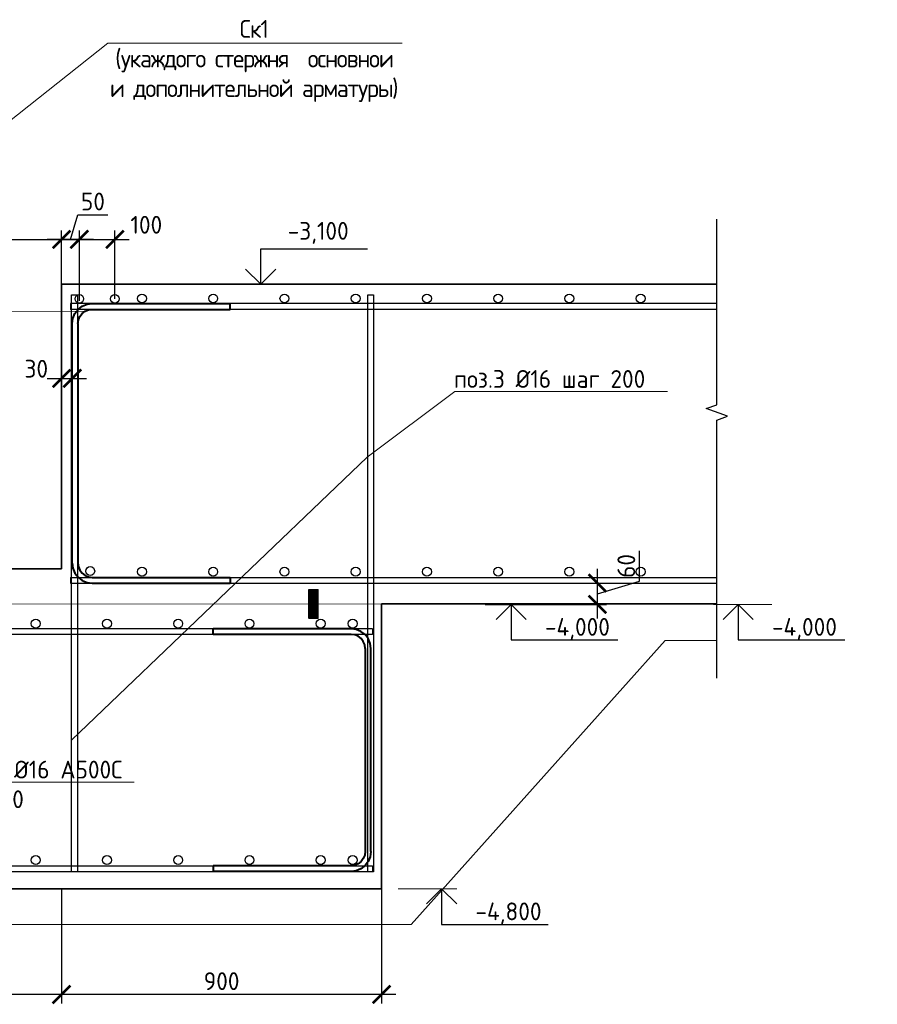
# Model space of a CAD drawing. Header units: millimetres. Extents: x -56135 to 1694203, y -446411 to -23139.
# Tile 151 of 256: x 847828 to 859884, y -229400 to -215557. Entities that reach past the tile are written whole.
import ezdxf
from ezdxf import colors
from ezdxf.entities.mleader import LeaderData, LeaderLine
from ezdxf.math import Vec2, Vec3

# ---------------------------------------------------------------- set-up
doc = ezdxf.new("R2010")
doc.units = ezdxf.units.MM
for name, color, linetype, lineweight in [('0 Фундамент', 5, 'Continuous', 30), ('A-ANNO-NOTE-2', 7, 'Continuous', 18), ('G-ANNO-DIMS', 7, 'Continuous', 9), ('G-ANNO-DIMS-1', 7, 'Continuous', 18), ('подоснова', 151, 'Continuous', 5), ('РАЗМЕРЫ', 1, 'Continuous', 9)]:
    doc.layers.add(name, color=color, linetype=linetype, lineweight=lineweight)
doc.layers.add('ФВ-2', color=7, linetype='Continuous')
doc.styles.add('GOST 2.304', font='CS_Gost2304.shx')
doc.styles.add('GOST-2.304_Type-B', font='GOST_Common.ttf')
doc.styles.add('ISOCPEUR', font='GOST_Common.ttf', dxfattribs={"height": 450})
doc.linetypes.add('274 Устройства рыбозащитные', pattern='A,0.5,[12,Russia-GOST_Topo.shx,S=0.2,R=180,X=0,Y=0],0.5,-1', length=2)
doc.dimstyles.new('СПДС', dxfattribs={"dimscale": 100, "dimtxt": 2.5, "dimasz": 2.5, "dimexe": 1.25, "dimexo": 0, "dimtad": 1, "dimdec": 0, "dimtxsty": 'GOST-2.304_Type-B', "dimblk": 'ARCHTICK', "dimcen": 2.5, "dimdle": 2, "dimadec": 0, "dimazin": 2, "dimtfac": 0.75, "dimtdec": 0, "dimtmove": 1, "dimatfit": 3, "dimfxl": 1, "dimtolj": 1, "dimarcsym": 1})

# ---------------------------------------------------------------- blocks, each defined once
blk = doc.blocks.new('Высотные отметки - Вверх-711287-Разрез 3-3')
at = {"layer": '0 Фундамент'}
for p, q in [((13237, 8150), (14737, 8150)), ((13237, 7650), (13237, 8150))]:
    blk.add_line(p, q, dxfattribs=at)
at = {"layer": 'A-ANNO-NOTE-2'}
for q in [(13025, 7862), (13449, 7862)]:
    blk.add_line((13237, 7650), q, dxfattribs=at)
blk = doc.blocks.new('*U983')
at = {"color": 0, "linetype": 'ByBlock', "lineweight": -2}
for p, q in [((-392.8, 40), (-392.8, 427.5)), ((-376.8, 427.5), (-392.8, 427.5)), ((-376.8, 40), (-376.8, 427.5)), ((376.8, 40), (376.8, 427.5)), ((376.8, 427.5), (392.8, 427.5)), ((392.8, 40), (392.8, 427.5)), ((-390.9, 25.5), (-392.8, 40)), ((-375.5, 29.6), (-376.8, 40)), ((-371.5, 20), (-375.5, 29.6)), ((371.5, 20), (375.5, 29.6)), ((375.5, 29.6), (376.8, 40)), ((390.9, 25.5), (392.8, 40)), ((-385.3, 12), (-390.9, 25.5)), ((-376.4, 0.4), (-385.3, 12)), ((-364.8, -8.5), (-376.4, 0.4)), ((-365.1, 11.7), (-371.5, 20)), ((-356.8, 5.4), (-365.1, 11.7)), ((-347.2, 1.4), (-356.8, 5.4)), ((-336.8, 0), (-347.2, 1.4)), ((-336.8, 0), (336.8, 0)), ((336.8, 0), (347.2, 1.4)), ((347.2, 1.4), (356.8, 5.4)), ((356.8, 5.4), (365.1, 11.7)), ((364.8, -8.5), (376.4, 0.4)), ((365.1, 11.7), (371.5, 20)), ((376.4, 0.4), (385.3, 12)), ((385.3, 12), (390.9, 25.5)), ((-351.3, -14.1), (-364.8, -8.5)), ((-336.8, -16), (-351.3, -14.1)), ((336.8, -16), (-336.8, -16)), ((336.8, -16), (351.3, -14.1)), ((351.3, -14.1), (364.8, -8.5))]:
    blk.add_line(p, q, dxfattribs=at)
at = {"style": 'GOST 2.304', "oblique": 15, "flags": 9}
for tag, p in [('ПОЗИЦИЯ', (799.4, -185)), ('ДИАМЕТР', (799.7, -189.3)), ('КЛАСС', (800, -193.8)), ('ДЛИНА', (800.4, -198.5)), ('МАССА', (800.7, -203.9))]:
    blk.add_attdef(tag, p, '', height=2.5, dxfattribs=at)
blk = doc.blocks.new('_ArchTick')
at = {"color": 0, "linetype": 'ByBlock', "const_width": 0.15}
blk.add_lwpolyline([(-0.5, -0.5), (0.5, 0.5)], dxfattribs=at)
blk = doc.blocks.new('*D1070')
at = {"layer": 'DEFPOINTS', "color": 0, "transparency": 16777216}
for p in [(848416, -220659), (848567, -220600), (848567, -220659)]:
    blk.add_point(p, dxfattribs=at)
at = {"layer": 'РАЗМЕРЫ', "color": 0, "lineweight": -2, "transparency": 16777216}
for p, q in [((848416, -220659), (848416, -220475)), ((848567, -220659), (848567, -220475)), ((848216, -220600), (848767, -220600))]:
    blk.add_line(p, q, dxfattribs=at)
at = {"layer": 'РАЗМЕРЫ', "color": 0, "lineweight": -2, "transparency": 16777216, "xscale": 250, "yscale": 250, "zscale": 250, "rotation": 180}
blk.add_blockref('_ArchTick', (848416, -220600), dxfattribs=at)
at = {"layer": 'РАЗМЕРЫ', "color": 0, "lineweight": -2, "transparency": 16777216, "xscale": 250, "yscale": 250, "zscale": 250}
blk.add_blockref('_ArchTick', (848567, -220600), dxfattribs=at)
at = {"layer": 'РАЗМЕРЫ', "color": 0, "transparency": 16777216, "insert": (848061, -220464), "char_height": 250, "attachment_point": 5, "style": 'GOST-2.304_Type-B'}
blk.add_mtext('\\A1;30', dxfattribs=at)
blk = doc.blocks.new('*D1072')
at = {"layer": 'DEFPOINTS', "color": 0, "transparency": 16777216}
for p in [(849166, -218645), (848666, -219481), (849166, -219481)]:
    blk.add_point(p, dxfattribs=at)
at = {"layer": 'РАЗМЕРЫ', "color": 0, "lineweight": -2, "transparency": 16777216}
for p, q in [((848666, -219481), (848666, -218520)), ((849166, -219481), (849166, -218520)), ((848466, -218645), (849366, -218645))]:
    blk.add_line(p, q, dxfattribs=at)
at = {"layer": 'РАЗМЕРЫ', "color": 0, "lineweight": -2, "transparency": 16777216, "xscale": 250, "yscale": 250, "zscale": 250, "rotation": 180}
blk.add_blockref('_ArchTick', (848666, -218645), dxfattribs=at)
at = {"layer": 'РАЗМЕРЫ', "color": 0, "lineweight": -2, "transparency": 16777216, "xscale": 250, "yscale": 250, "zscale": 250}
blk.add_blockref('_ArchTick', (849166, -218645), dxfattribs=at)
at = {"layer": 'РАЗМЕРЫ', "color": 0, "transparency": 16777216, "insert": (849608, -218440), "char_height": 250, "attachment_point": 5, "style": 'GOST-2.304_Type-B'}
blk.add_mtext('\\A1;100', dxfattribs=at)
blk = doc.blocks.new('*D1068')
at = {"layer": 'DEFPOINTS', "color": 0, "transparency": 16777216}
for p in [(854370, -223477), (855950, -223477), (854370, -223777)]:
    blk.add_point(p, dxfattribs=at)
at = {"layer": 'РАЗМЕРЫ', "color": 0, "lineweight": -2, "transparency": 16777216}
for p, q in [((856543, -223449), (856543, -223024)), ((855950, -223977), (855950, -223277)), ((854370, -223477), (856075, -223477)), ((855950, -223627), (856543, -223449)), ((854370, -223777), (856075, -223777))]:
    blk.add_line(p, q, dxfattribs=at)
at = {"layer": 'РАЗМЕРЫ', "color": 0, "lineweight": -2, "transparency": 16777216, "xscale": 250, "yscale": 250, "zscale": 250}
for p, rotation in [((855950, -223477), 90), ((855950, -223777), 270)]:
    blk.add_blockref('_ArchTick', p, dxfattribs=dict(at, rotation=rotation))
at = {"layer": 'РАЗМЕРЫ', "color": 0, "transparency": 16777216, "insert": (856356, -223237), "char_height": 250, "attachment_point": 5, "rotation": 90, "style": 'GOST-2.304_Type-B'}
blk.add_mtext('\\A1;60', dxfattribs=at)
blk = doc.blocks.new('*D1069')
at = {"layer": 'DEFPOINTS', "color": 0, "transparency": 16777216}
for p in [(848416, -218645), (848416, -219432), (844414, -219810)]:
    blk.add_point(p, dxfattribs=at)
at = {"layer": 'РАЗМЕРЫ', "color": 0, "lineweight": -2, "transparency": 16777216}
for p, q in [((844414, -219810), (844414, -218520)), ((848416, -219432), (848416, -218520)), ((844214, -218645), (848616, -218645))]:
    blk.add_line(p, q, dxfattribs=at)
at = {"layer": 'РАЗМЕРЫ', "color": 0, "lineweight": -2, "transparency": 16777216, "xscale": 250, "yscale": 250, "zscale": 250, "rotation": 180}
blk.add_blockref('_ArchTick', (844414, -218645), dxfattribs=at)
at = {"layer": 'РАЗМЕРЫ', "color": 0, "lineweight": -2, "transparency": 16777216, "xscale": 250, "yscale": 250, "zscale": 250}
blk.add_blockref('_ArchTick', (848416, -218645), dxfattribs=at)
at = {"layer": 'РАЗМЕРЫ', "color": 0, "transparency": 16777216, "insert": (846415, -218457), "char_height": 250, "attachment_point": 5, "style": 'GOST-2.304_Type-B'}
blk.add_mtext('\\A1;800', dxfattribs=at)
blk = doc.blocks.new('_None')
blk = doc.blocks.new('*U1077')
at = {"color": 0, "linetype": 'ByBlock', "lineweight": -2}
for p, q in [((-341.3, 40), (-341.3, 427.5)), ((-325.3, 427.5), (-341.3, 427.5)), ((-325.3, 40), (-325.3, 427.5)), ((325.3, 40), (325.3, 427.5)), ((325.3, 427.5), (341.3, 427.5)), ((341.3, 40), (341.3, 427.5)), ((-339.4, 25.5), (-341.3, 40)), ((-324, 29.6), (-325.3, 40)), ((-320, 20), (-324, 29.6)), ((320, 20), (324, 29.6)), ((324, 29.6), (325.3, 40)), ((339.4, 25.5), (341.3, 40)), ((-333.8, 12), (-339.4, 25.5)), ((-324.9, 0.4), (-333.8, 12)), ((-313.3, -8.5), (-324.9, 0.4)), ((-313.6, 11.7), (-320, 20)), ((-305.3, 5.4), (-313.6, 11.7)), ((-295.7, 1.4), (-305.3, 5.4)), ((-285.3, 0), (-295.7, 1.4)), ((-285.3, 0), (285.3, 0)), ((285.3, 0), (295.7, 1.4)), ((295.7, 1.4), (305.3, 5.4)), ((305.3, 5.4), (313.6, 11.7)), ((313.3, -8.5), (324.9, 0.4)), ((313.6, 11.7), (320, 20)), ((324.9, 0.4), (333.8, 12)), ((333.8, 12), (339.4, 25.5)), ((-299.8, -14.1), (-313.3, -8.5)), ((-285.3, -16), (-299.8, -14.1)), ((285.3, -16), (-285.3, -16)), ((285.3, -16), (299.8, -14.1)), ((299.8, -14.1), (313.3, -8.5))]:
    blk.add_line(p, q, dxfattribs=at)
at = {"style": 'GOST 2.304', "oblique": 15, "flags": 9}
for tag, p in [('ПОЗИЦИЯ', (747.9, -185)), ('ДИАМЕТР', (748.2, -189.3)), ('КЛАСС', (748.5, -193.8)), ('ДЛИНА', (748.9, -198.5)), ('МАССА', (749.2, -203.9))]:
    blk.add_attdef(tag, p, '', height=2.5, dxfattribs=at)
blk = doc.blocks.new('*D1448')
at = {"layer": 'DEFPOINTS', "color": 0, "transparency": 16777216}
for p in [(852916, -226465), (848416, -227777), (848416, -229262)]:
    blk.add_point(p, dxfattribs=at)
at = {"layer": 'РАЗМЕРЫ', "color": 0, "lineweight": -2, "transparency": 16777216}
for p, q in [((852916, -226465), (852916, -229387)), ((848416, -227777), (848416, -229387)), ((853116, -229262), (848216, -229262))]:
    blk.add_line(p, q, dxfattribs=at)
at = {"layer": 'РАЗМЕРЫ', "color": 0, "lineweight": -2, "transparency": 16777216, "xscale": 250, "yscale": 250, "zscale": 250, "rotation": 180}
blk.add_blockref('_ArchTick', (848416, -229262), dxfattribs=at)
at = {"layer": 'РАЗМЕРЫ', "color": 0, "lineweight": -2, "transparency": 16777216, "xscale": 250, "yscale": 250, "zscale": 250}
blk.add_blockref('_ArchTick', (852916, -229262), dxfattribs=at)
at = {"layer": 'РАЗМЕРЫ', "color": 0, "transparency": 16777216, "insert": (850666, -229075), "char_height": 250, "attachment_point": 5, "style": 'GOST-2.304_Type-B'}
blk.add_mtext('\\A1;900', dxfattribs=at)
blk = doc.blocks.new('*D1449')
at = {"layer": 'DEFPOINTS', "color": 0, "transparency": 16777216}
for p in [(844414, -227777), (848416, -227777), (844414, -229262)]:
    blk.add_point(p, dxfattribs=at)
at = {"layer": 'РАЗМЕРЫ', "color": 0, "lineweight": -2, "transparency": 16777216}
for p, q in [((844414, -227777), (844414, -229387)), ((848416, -227777), (848416, -229387)), ((848616, -229262), (844214, -229262))]:
    blk.add_line(p, q, dxfattribs=at)
at = {"layer": 'РАЗМЕРЫ', "color": 0, "lineweight": -2, "transparency": 16777216, "xscale": 250, "yscale": 250, "zscale": 250, "rotation": 180}
blk.add_blockref('_ArchTick', (844414, -229262), dxfattribs=at)
at = {"layer": 'РАЗМЕРЫ', "color": 0, "lineweight": -2, "transparency": 16777216, "xscale": 250, "yscale": 250, "zscale": 250}
blk.add_blockref('_ArchTick', (848416, -229262), dxfattribs=at)
at = {"layer": 'РАЗМЕРЫ', "color": 0, "transparency": 16777216, "insert": (846415, -229075), "char_height": 250, "attachment_point": 5, "style": 'GOST-2.304_Type-B'}
blk.add_mtext('\\A1;800', dxfattribs=at)
blk = doc.blocks.new('*D1452')
at = {"layer": 'DEFPOINTS', "color": 0, "transparency": 16777216}
for p in [(848416, -218645), (848416, -219481), (848666, -219508)]:
    blk.add_point(p, dxfattribs=at)
at = {"layer": 'РАЗМЕРЫ', "color": 0, "lineweight": -2, "transparency": 16777216}
for p, q in [((848541, -218645), (848644, -218301)), ((848644, -218301), (849069, -218301)), ((848416, -219481), (848416, -218520)), ((848666, -219508), (848666, -218520)), ((848866, -218645), (848216, -218645))]:
    blk.add_line(p, q, dxfattribs=at)
at = {"layer": 'РАЗМЕРЫ', "color": 0, "lineweight": -2, "transparency": 16777216, "xscale": 250, "yscale": 250, "zscale": 250, "rotation": 180}
blk.add_blockref('_ArchTick', (848416, -218645), dxfattribs=at)
at = {"layer": 'РАЗМЕРЫ', "color": 0, "lineweight": -2, "transparency": 16777216, "xscale": 250, "yscale": 250, "zscale": 250}
blk.add_blockref('_ArchTick', (848666, -218645), dxfattribs=at)
at = {"layer": 'РАЗМЕРЫ', "color": 0, "transparency": 16777216, "insert": (848857, -218113), "char_height": 250, "attachment_point": 5, "style": 'GOST-2.304_Type-B'}
blk.add_mtext('\\A1;50', dxfattribs=at)

msp = doc.modelspace()

# ---------------------------------------------------------------- hatches: boundary and pattern name
at = {"layer": 'ФВ-2', "true_color": 0x006272}
h = msp.add_hatch(dxfattribs=at)
h.set_pattern_fill('ANGLE', color=146)
h.set_pattern_definition([(0, (-95327.647, -196814.8814), (0, 6.985), [5.08, -1.905]), (90, (-95327.647, -196814.8814), (-6.985, 4e-16), [5.08, -1.905])])
h.paths.add_polyline_path([(852022.9, -223737.9), (851893.1, -223737.9), (851893.1, -223976.1), (852022.9, -223976.1)])
h.paths.add_polyline_path([(852022.9, -223567.9), (851893.1, -223567.9), (851893.1, -223737.9), (852022.9, -223737.9)])

# ---------------------------------------------------------------- linework, layer by layer
at = {"lineweight": 35}
for p, q in [((857628.3, -219277.2), (848416.2, -219277.2)), ((848416.2, -219277.2), (848416.2, -223277.2)), ((848416.2, -223277.2), (844414.1, -223277.2))]:
    msp.add_line(p, q, dxfattribs=at)
at = {"color": 0, "linetype": 'Continuous', "elevation": -7.2}
msp.add_lwpolyline([(857628.3, -224816), (857628.3, -221185.4), (857776.7, -221131.4), (857479.9, -221023.4), (857628.3, -220969.4), (857628.3, -218361.8)], dxfattribs=at)
at = {"lineweight": 35}
msp.add_lwpolyline([(857628.3, -223771.8), (852916.2, -223771.8), (852916.2, -227777.2), (839914.1, -227777.2), (839914.1, -223777.2), (835205.4, -223777.2)], dxfattribs=at)
at = {"layer": 'РАЗМЕРЫ', "color": 252, "linetype": 'Continuous', "lineweight": 30, "true_color": 0x939598}
for p, q in [((857628.3, -219549), (848541.2, -219549)), ((848541.2, -219549), (848541.2, -219629)), ((857628.3, -219629), (848541.2, -219629)), ((848541.2, -223397.2), (857628.3, -223397.2)), ((848541.2, -223397.2), (848541.2, -223477.2)), ((848541.2, -223477.2), (857628.3, -223477.2)), ((852788.9, -224119.1), (840039.1, -224119.1)), ((852788.9, -224119.1), (852788.9, -224199.1)), ((852788.9, -224199.1), (840039.1, -224199.1)), ((840039.1, -227452.2), (852788.9, -227452.2)), ((852788.9, -227452.2), (852788.9, -227532.2)), ((840039.1, -227532.2), (852788.9, -227532.2))]:
    msp.add_line(p, q, dxfattribs=at)
at = {"layer": 'РАЗМЕРЫ', "color": 1, "linetype": '274 Устройства рыбозащитные'}
msp.add_line((839914.1, -223777.2), (852916.2, -223771.8), dxfattribs=at)
at = {"layer": 'РАЗМЕРЫ'}
for p, q in [((854388.2, -223777.2), (855211.1, -223777.2)), ((857580, -223777.2), (858402.9, -223777.2)), ((853333.3, -228277.2), (856902.8, -224284.7, 11.4)), ((853150.1, -227777.2), (853973.1, -227777.2))]:
    msp.add_line(p, q, dxfattribs=at)
at = {"layer": 'РАЗМЕРЫ', "color": 1}
for p, q in [((857628.3, -224284.7, -7.2), (856902.8, -224284.7, 11.4)), ((852916.2, -228277.2), (839496.9, -228277.2)), ((839914.1, -228277.2), (853333.3, -228277.2)), ((841414.1, -228277.2), (851416.2, -228277.2))]:
    msp.add_line(p, q, dxfattribs=at)
at = {"layer": 'РАЗМЕРЫ', "color": 252, "linetype": 'Continuous', "lineweight": 30, "true_color": 0x939598}
for points in [[(848638, -227535.6), (848558, -227535.6), (848558, -219424.6), (848638, -219424.6)], [(852800.7, -227535.6), (852720.7, -227535.6), (852720.7, -219424.6), (852800.7, -219424.6)]]:
    msp.add_lwpolyline(points, close=True, dxfattribs=at)
at = {"layer": 'РАЗМЕРЫ', "color": 1}
msp.add_lwpolyline([(851893.1, -223567.9), (852022.9, -223567.9), (852022.9, -223976.1), (851893.1, -223976.1)], close=True, dxfattribs=at)
at = {"layer": 'РАЗМЕРЫ', "color": 2, "linetype": 'Continuous', "lineweight": 30}
for centre in [(848666.2, -219480.6), (849166.2, -219480.6)]:
    msp.add_circle(centre, 60, dxfattribs=at)
at = {"layer": 'РАЗМЕРЫ', "color": 252, "linetype": 'Continuous', "lineweight": 30, "true_color": 0x939598}
for centre in [(849546.5, -219476.7), (850548, -219476.7), (851549.5, -219476.7), (852550.9, -219476.7), (853552.4, -219476.7), (854553.9, -219476.7), (855555.3, -219476.7), (856556.8, -219476.7), (848819.1, -223309.3), (849546.5, -223317.8), (850548, -223317.8), (851549.5, -223317.8), (852550.9, -223317.8), (853552.4, -223317.8), (854553.9, -223317.8), (855555.3, -223317.8), (856556.8, -223317.8), (848053.3, -224047.8), (849054.7, -224047.8), (850056.2, -224047.8), (851057.6, -224047.8), (852059.1, -224047.8), (852508, -224047.8), (848053.3, -227372.8), (849054.7, -227372.8), (850056.2, -227372.8), (851057.6, -227372.8), (852059.1, -227372.8), (852508, -227372.8)]:
    msp.add_circle(centre, 62.5, dxfattribs=at)

# ---------------------------------------------------------------- block references
at = {"lineweight": 40, "ltscale": 30, "yscale": 5, "zscale": 5}
for name, p, xscale, rotation in [('*U983', (848647, -221513.1), 5, 270), ('*U1077', (852685.4, -225825.6), -5, 90)]:
    msp.add_blockref(name, p, dxfattribs=dict(at, xscale=xscale, rotation=rotation))
at = {"layer": 'G-ANNO-DIMS'}
msp.add_blockref('Высотные отметки - Вверх-711287-Разрез 3-3', (837979.2, -226927.2), dxfattribs=at)
at = {"layer": 'G-ANNO-DIMS', "xscale": -1, "rotation": 180}
for p in [(841499.6, -216127.2), (844691.4, -216127.2), (840522.1, -220127.2)]:
    msp.add_blockref('Высотные отметки - Вверх-711287-Разрез 3-3', p, dxfattribs=at)

# ---------------------------------------------------------------- texts
at = {"layer": 'G-ANNO-DIMS-1', "char_height": 250, "width": 1150.283, "line_spacing_factor": 1.149209, "style": 'ISOCPEUR'}
for s, insert, attachment_point in [('-3,100', (851595.2, -218400.6), 1), ('-4,000', (855211.7, -224277.2), 7), ('-4,000', (858403.5, -224277.2), 7), ('-4,800', (854234.2, -228277.2), 7)]:
    msp.add_mtext(s, dxfattribs=dict(at, insert=insert, attachment_point=attachment_point))

# ---------------------------------------------------------------- dimensions: what is measured, and where the dimension line sits
at = {"layer": 'РАЗМЕРЫ'}
for base, p1, p2, picture, middle in [((848416.2, -218644.6), (848666.2, -219507.6), (848416.2, -219480.6), '*D1452', (848706.8, -218113.4)), ((848416.2, -218644.6), (844414.1, -219810.4), (848416.2, -219432.1), '*D1069', (846415.1, -218457.1)), ((848416.2, -229262.2), (852916.2, -226465.2), (848416.2, -227777.2), '*D1448', (850666.2, -229074.7))]:
    dim = msp.add_linear_dim(base=base, p1=p1, p2=p2, dimstyle='СПДС', override={"dimlfac": 0.2, "dimrnd": 10}, dxfattribs=at)
    dim.commit()
    dim.dimension.update_dxf_attribs({"geometry": picture, "text_midpoint": middle})
for base, p1, p2, override, picture, middle in [((849166.2, -218644.6), (848666.2, -219480.6), (849166.2, -219480.6), {"dimlfac": 0.2, "dimrnd": 10}, '*D1072', (849608.2, -218627.4)), ((848567, -220600.1), (848416.2, -220659.1), (848567, -220659.1), {"dimlfac": 0.2}, '*D1070', (848060.6, -220651.4))]:
    dim = msp.add_linear_dim(base=base, p1=p1, p2=p2, angle=180, dimstyle='СПДС', override=override, dxfattribs=at)
    dim.commit()
    dim.dimension.update_dxf_attribs({"geometry": picture, "text_midpoint": middle, "dimtype": 160})
dim = msp.add_linear_dim(base=(855949.7, -223477.2), p1=(854369.8, -223777.2), p2=(854369.8, -223477.2), angle=90, dimstyle='СПДС', override={"dimlfac": 0.2}, dxfattribs=at)
dim.commit()
dim.dimension.update_dxf_attribs({"geometry": '*D1068', "text_midpoint": (856356, -223386.6)})
at = {"layer": 'РАЗМЕРЫ', "color": 1}
dim = msp.add_linear_dim(base=(844414.1, -229262.2), p1=(848416.2, -227777.2), p2=(844414.1, -227777.2), dimstyle='СПДС', override={"dimlfac": 0.2, "dimrnd": 10}, dxfattribs=at)
dim.commit()
dim.dimension.update_dxf_attribs({"geometry": '*D1449', "text_midpoint": (846415.1, -229074.7)})

# ---------------------------------------------------------------- leaders
at = {"layer": 'подоснова', "color": 4, "ltscale": 0.3}
ml = msp.add_multileader_mtext('Standard', dxfattribs=at)
ml.set_content('{\\T0.9;Ск1 \\P(укаждого стержня  основнои и дополнительной арматуры)}', color=4, style='GOST-2.304_Type-B')
ml.set_leader_properties(color=256, linetype='ByLayer', lineweight=15)
ml.set_arrow_properties(name='NONE')
ml.build(insert=Vec2(0, 0))
ml.multileader.update_dxf_attribs({"text_left_attachment_type": 6, "text_right_attachment_type": 6, "dogleg_length": 0.1, "arrow_head_size": 18})
ctx = ml.context
ctx.base_point, ctx.char_height, ctx.arrow_head_size, ctx.landing_gap_size, ctx.plane_origin = Vec3(849068.4, -215885.9), 250, 18, 20, Vec3(851037.3, -218898.7)
ctx.left_attachment, ctx.right_attachment, ctx.text_align_type = 6, 6, 1
notes = []
notes.append((ctx, [(1, (1, 1, 0), (849068.3, -215885.9), (1, 0), 0.1, [(1, [(848747, -219655.8), (844297.1, -219670.3)], 0, [])])]))
ctx.mtext.insert, ctx.mtext.width, ctx.mtext.alignment, ctx.mtext.flow_direction = Vec3(851119.5, -215560.9), 4075.871, 2, 5
ml = msp.add_multileader_mtext('Standard', dxfattribs=at)
ml.set_content('{\\C2;поз.3 %%C16 шаг 200}', color=4, style='GOST-2.304_Type-B')
ml.set_leader_properties(color=256, linetype='ByLayer', lineweight=15)
ml.set_arrow_properties(name='NONE')
ml.build(insert=Vec2(0, 0))
ml.multileader.update_dxf_attribs({"text_left_attachment_type": 6, "text_right_attachment_type": 6, "dogleg_length": 0.1, "arrow_head_size": 18})
ctx = ml.context
ctx.base_point, ctx.char_height, ctx.arrow_head_size, ctx.landing_gap_size, ctx.plane_origin = Vec3(853947.2, -220783), 250, 18, 20, Vec3(845456.4, -222672.5)
ctx.left_attachment, ctx.right_attachment, ctx.text_align_type = 6, 6, 1
notes.append((ctx, [(0, (1, 1, 0), (853947.1, -220783), (1, 0), 0.1, [(1, [(848561.5, -225681.7), (852712.5, -221707.4)], 0, [])])]))
ctx.mtext.insert, ctx.mtext.width, ctx.mtext.alignment, ctx.mtext.flow_direction = Vec3(855276.8, -220483), 4075.871, 2, 5
ml = msp.add_multileader_mtext('Standard', dxfattribs=at)
ml.set_content('{\\C2;поз.1 осн. сетка %%C16 А500С \\Pшаг 200}', color=4, style='GOST-2.304_Type-B')
ml.set_leader_properties(color=256, linetype='ByLayer', lineweight=15)
ml.set_arrow_properties(name='NONE')
ml.build(insert=Vec2(0, 0))
ml.multileader.update_dxf_attribs({"text_left_attachment_type": 6, "text_right_attachment_type": 6, "dogleg_length": 0.1, "arrow_head_size": 18})
ctx = ml.context
ctx.base_point, ctx.char_height, ctx.arrow_head_size, ctx.landing_gap_size, ctx.plane_origin = Vec3(845302.5, -226275.5), 250, 18, 20, Vec3(847373.8, -219727)
ctx.left_attachment, ctx.right_attachment, ctx.text_align_type = 6, 6, 1
notes.append((ctx, [(1, (1, 1, 0), (845302.4, -226275.5), (1, 0), 0.1, [(1, [(845050.3, -224110.3), (844763.8, -224199.1)], 0, [])])]))
ctx.mtext.insert, ctx.mtext.width, ctx.mtext.alignment, ctx.mtext.flow_direction = Vec3(847299.9, -225975.5), 4075.871, 2, 5
for ctx, leaders in notes:
    for number, flags, end, landing, length, lines in leaders:
        leader = LeaderData()
        leader.index, (leader.has_last_leader_line, leader.has_dogleg_vector, leader.attachment_direction) = number, flags
        leader.last_leader_point, leader.dogleg_vector, leader.dogleg_length = Vec3(end), Vec3(landing), length
        for number, points, colour, breaks in lines:
            line = LeaderLine()
            line.index, line.vertices, line.color, line.breaks = number, Vec3.list(points), colors.encode_raw_color(colour), breaks
            leader.lines.append(line)
        ctx.leaders.append(leader)

doc.saveas('drawing.dxf')
